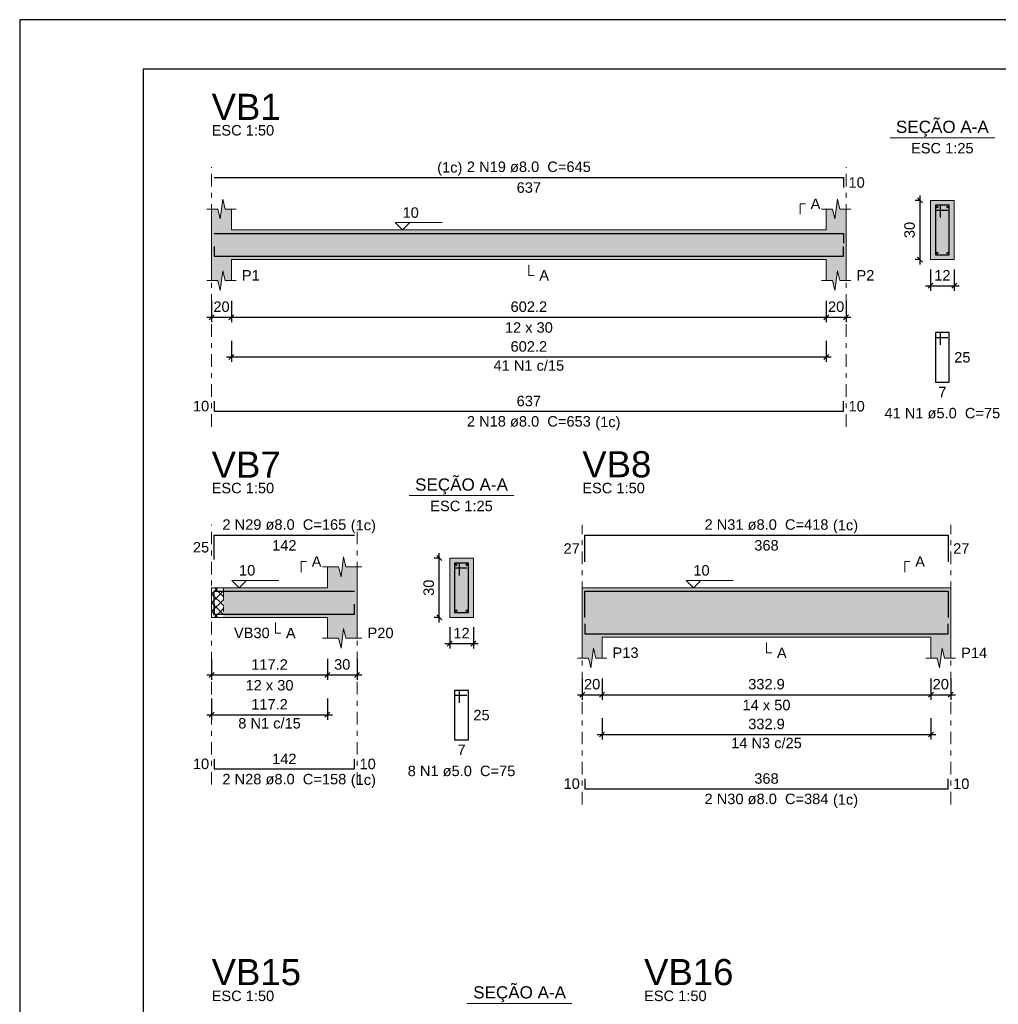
# Model space of a CAD drawing. Header units: millimetres. Extents: x 0 to 119, y 0 to 84.
# Tile 12 of 31: x 0 to 20, y 64 to 84. Entities that reach past the tile are written whole.
import ezdxf

# ---------------------------------------------------------------- set-up
doc = ezdxf.new("R2010")
doc.units = ezdxf.units.MM
doc.header["$MEASUREMENT"] = 0
doc.linetypes.add('DASHDOT', pattern=[2.54, 1.27, -0.635, 0, -0.635])
doc.linetypes.add('NULL', pattern=[0])
doc.layers.get('0').update_dxf_attribs({"lineweight": 18})
for name, color, linetype, lineweight in [('Descrição da armadura', 7, 'Continuous', 0), ('DT-Barras na forma', 2, 'Continuous', 30), ('DT-Barras no corte', 5, 'Continuous', 5), ('DT-Barras rebatidas', 2, 'Continuous', 30), ('DT-Cotas', 9, 'Continuous', 5), ('DT-Forma', 5, 'Continuous', 5), ('DT-Hachura forma vigas', 254, 'Continuous', 5), ('DT-Hachura intersecção vigas', 9, 'Continuous', 5), ('DT-Hachura seção vigas', 254, 'Continuous', 5), ('DT-Pontilhado', 9, 'DASHDOT', 5), ('DT-Textos', 7, 'Continuous', 5), ('DT-Título', 3, 'Continuous', 20), ('Textos armaduras', 7, 'Continuous', 0)]:
    doc.layers.add(name, color=color, linetype=linetype, lineweight=lineweight)
doc.layers.add('SEDUC_MARF', color=1, linetype='Continuous')
doc.layers.add('SEDUC_MARGG', color=7, linetype='Continuous')
doc.styles.add('Arial', font='txt')
doc.dimstyles.new('UM_25.000000', dxfattribs={"dimtxt": 0.18, "dimasz": 0.1, "dimexe": 0.1, "dimexo": 0.2, "dimgap": 0, "dimtad": 1, "dimtih": 1, "dimtoh": 1, "dimdec": 1, "dimlfac": 25, "dimzin": 0, "dimdsep": 46, "dimtxsty": 'Standard', "dimcen": 0.09, "dimdle": 0.1, "dimadec": 1, "dimazin": 2, "dimtfac": 1, "dimtdec": 4, "dimtofl": 0, "dimtmove": 0, "dimatfit": 3, "dimfxl": 1, "dimtolj": 1, "dimarcsym": 0})
doc.dimstyles.new('UM_50.000000', dxfattribs={"dimtxt": 0.18, "dimasz": 0.1, "dimexe": 0.1, "dimexo": 0.2, "dimgap": 0, "dimtad": 1, "dimtih": 1, "dimtoh": 1, "dimdec": 1, "dimlfac": 50, "dimzin": 0, "dimdsep": 46, "dimtxsty": 'Standard', "dimcen": 0.09, "dimdle": 0.1, "dimadec": 1, "dimazin": 2, "dimtfac": 1, "dimtdec": 4, "dimtofl": 0, "dimtmove": 0, "dimatfit": 3, "dimfxl": 1, "dimtolj": 1, "dimarcsym": 0})

# ---------------------------------------------------------------- blocks, each defined once
blk = doc.blocks.new('_Oblique')
at = {"color": 0, "linetype": 'ByBlock', "lineweight": -2}
blk.add_line((-0.5, -0.5), (0.5, 0.5), dxfattribs=at)
blk = doc.blocks.new('*D6')
at = {"layer": 'Defpoints', "color": 0}
for p in [(3.885853, 78.6086), (4.285853, 78.6086), (4.285853, 78.0791)]:
    blk.add_point(p, dxfattribs=at)
at = {"layer": 'DT-Cotas', "color": 0, "lineweight": -2}
for p, q in [((3.885853, 78.4086), (3.885853, 77.9791)), ((4.285853, 78.4086), (4.285853, 77.9791)), ((3.785853, 78.0791), (4.385853, 78.0791))]:
    blk.add_line(p, q, dxfattribs=at)
at = {"layer": 'DT-Cotas', "color": 0, "lineweight": -2, "xscale": 0.1, "yscale": 0.1, "zscale": 0.1, "rotation": 180}
blk.add_blockref('_Oblique', (3.885853, 78.0791), dxfattribs=at)
at = {"layer": 'DT-Cotas', "color": 0, "lineweight": -2, "xscale": 0.1, "yscale": 0.1, "zscale": 0.1}
blk.add_blockref('_Oblique', (4.285853, 78.0791), dxfattribs=at)
at = {"layer": 'DT-Cotas', "color": 7, "insert": (4.085853, 78.2909), "char_height": 0.2118, "attachment_point": 5, "rotation": 0.0057296, "style": 'Arial'}
blk.add_mtext('\\A1;20', dxfattribs=at)
blk = doc.blocks.new('*D7')
at = {"layer": 'Defpoints', "color": 0}
for p in [(4.285853, 78.6086), (16.329253, 78.6086), (16.329253, 78.0791)]:
    blk.add_point(p, dxfattribs=at)
at = {"layer": 'DT-Cotas', "color": 0, "lineweight": -2}
for p, q in [((4.285853, 78.4086), (4.285853, 77.9791)), ((16.329253, 78.4086), (16.329253, 77.9791)), ((4.185853, 78.0791), (16.429253, 78.0791))]:
    blk.add_line(p, q, dxfattribs=at)
at = {"layer": 'DT-Cotas', "color": 0, "lineweight": -2, "xscale": 0.1, "yscale": 0.1, "zscale": 0.1, "rotation": 180}
blk.add_blockref('_Oblique', (4.285853, 78.0791), dxfattribs=at)
at = {"layer": 'DT-Cotas', "color": 0, "lineweight": -2, "xscale": 0.1, "yscale": 0.1, "zscale": 0.1}
blk.add_blockref('_Oblique', (16.329253, 78.0791), dxfattribs=at)
at = {"layer": 'DT-Cotas', "color": 7, "insert": (10.307553, 78.2909), "char_height": 0.2118, "attachment_point": 5, "rotation": 0.0057296, "style": 'Arial'}
blk.add_mtext('\\A1;602.2', dxfattribs=at)
blk = doc.blocks.new('*D8')
at = {"layer": 'Defpoints', "color": 0}
for p in [(16.329253, 78.6086), (16.729253, 78.6086), (16.729253, 78.0791)]:
    blk.add_point(p, dxfattribs=at)
at = {"layer": 'DT-Cotas', "color": 0, "lineweight": -2}
for p, q in [((16.329253, 78.4086), (16.329253, 77.9791)), ((16.729253, 78.4086), (16.729253, 77.9791)), ((16.229253, 78.0791), (16.829253, 78.0791))]:
    blk.add_line(p, q, dxfattribs=at)
at = {"layer": 'DT-Cotas', "color": 0, "lineweight": -2, "xscale": 0.1, "yscale": 0.1, "zscale": 0.1, "rotation": 180}
blk.add_blockref('_Oblique', (16.329253, 78.0791), dxfattribs=at)
at = {"layer": 'DT-Cotas', "color": 0, "lineweight": -2, "xscale": 0.1, "yscale": 0.1, "zscale": 0.1}
blk.add_blockref('_Oblique', (16.729253, 78.0791), dxfattribs=at)
at = {"layer": 'DT-Cotas', "color": 7, "insert": (16.529253, 78.2909), "char_height": 0.2118, "attachment_point": 5, "rotation": 0.0057296, "style": 'Arial'}
blk.add_mtext('\\A1;20', dxfattribs=at)
blk = doc.blocks.new('*D9')
at = {"layer": 'Defpoints', "color": 0}
for p in [(18.227605, 80.444), (18.439405, 80.444), (18.439405, 79.244)]:
    blk.add_point(p, dxfattribs=at)
at = {"layer": 'DT-Cotas', "color": 0, "lineweight": -2}
for p, q in [((18.227605, 79.144), (18.227605, 80.544)), ((18.239405, 80.444), (18.127605, 80.444)), ((18.239405, 79.244), (18.127605, 79.244))]:
    blk.add_line(p, q, dxfattribs=at)
at = {"layer": 'DT-Cotas', "color": 0, "lineweight": -2, "xscale": 0.1, "yscale": 0.1, "zscale": 0.1}
for p, rotation in [((18.227605, 80.444), 90), ((18.227605, 79.244), 270)]:
    blk.add_blockref('_Oblique', p, dxfattribs=dict(at, rotation=rotation))
at = {"layer": 'DT-Cotas', "color": 7, "insert": (18.015805, 79.844), "char_height": 0.2118, "attachment_point": 5, "rotation": 90, "style": 'Arial'}
blk.add_mtext('\\A1;30', dxfattribs=at)
blk = doc.blocks.new('*D10')
at = {"layer": 'Defpoints', "color": 0}
for p in [(18.439405, 79.244), (18.919405, 79.244), (18.919405, 78.7145)]:
    blk.add_point(p, dxfattribs=at)
at = {"layer": 'DT-Cotas', "color": 0, "lineweight": -2}
for p, q in [((18.439405, 79.044), (18.439405, 78.6145)), ((18.919405, 79.044), (18.919405, 78.6145)), ((18.339405, 78.7145), (19.019405, 78.7145))]:
    blk.add_line(p, q, dxfattribs=at)
at = {"layer": 'DT-Cotas', "color": 0, "lineweight": -2, "xscale": 0.1, "yscale": 0.1, "zscale": 0.1, "rotation": 180}
blk.add_blockref('_Oblique', (18.439405, 78.7145), dxfattribs=at)
at = {"layer": 'DT-Cotas', "color": 0, "lineweight": -2, "xscale": 0.1, "yscale": 0.1, "zscale": 0.1}
blk.add_blockref('_Oblique', (18.919405, 78.7145), dxfattribs=at)
at = {"layer": 'DT-Cotas', "color": 7, "insert": (18.679405, 78.9263), "char_height": 0.2118, "attachment_point": 5, "rotation": 0.0057296, "style": 'Arial'}
blk.add_mtext('\\A1;12', dxfattribs=at)
blk = doc.blocks.new('*D11')
at = {"layer": 'Defpoints', "color": 0}
for p in [(4.285853, 77.80376), (16.329253, 77.80376), (16.329253, 77.27426)]:
    blk.add_point(p, dxfattribs=at)
at = {"layer": 'DT-Cotas', "color": 0, "lineweight": -2}
for p, q in [((4.285853, 77.60376), (4.285853, 77.17426)), ((16.329253, 77.60376), (16.329253, 77.17426)), ((4.185853, 77.27426), (16.429253, 77.27426))]:
    blk.add_line(p, q, dxfattribs=at)
at = {"layer": 'DT-Cotas', "color": 0, "lineweight": -2, "xscale": 0.1, "yscale": 0.1, "zscale": 0.1, "rotation": 180}
blk.add_blockref('_Oblique', (4.285853, 77.27426), dxfattribs=at)
at = {"layer": 'DT-Cotas', "color": 0, "lineweight": -2, "xscale": 0.1, "yscale": 0.1, "zscale": 0.1}
blk.add_blockref('_Oblique', (16.329253, 77.27426), dxfattribs=at)
at = {"layer": 'DT-Cotas', "color": 7, "insert": (10.307553, 77.48606), "char_height": 0.2118, "attachment_point": 5, "rotation": 0.0057296, "style": 'Arial'}
blk.add_mtext('\\A1;602.2', dxfattribs=at)
blk = doc.blocks.new('*D51')
at = {"layer": 'Defpoints', "color": 0}
for p in [(3.885853, 71.36826), (6.229853, 71.36826), (6.229853, 70.83876)]:
    blk.add_point(p, dxfattribs=at)
at = {"layer": 'DT-Cotas', "color": 0, "lineweight": -2}
for p, q in [((3.885853, 71.16826), (3.885853, 70.73876)), ((6.229853, 71.16826), (6.229853, 70.73876)), ((3.785853, 70.83876), (6.329853, 70.83876))]:
    blk.add_line(p, q, dxfattribs=at)
at = {"layer": 'DT-Cotas', "color": 0, "lineweight": -2, "xscale": 0.1, "yscale": 0.1, "zscale": 0.1, "rotation": 180}
blk.add_blockref('_Oblique', (3.885853, 70.83876), dxfattribs=at)
at = {"layer": 'DT-Cotas', "color": 0, "lineweight": -2, "xscale": 0.1, "yscale": 0.1, "zscale": 0.1}
blk.add_blockref('_Oblique', (6.229853, 70.83876), dxfattribs=at)
at = {"layer": 'DT-Cotas', "color": 7, "insert": (5.057853, 71.05056), "char_height": 0.2118, "attachment_point": 5, "rotation": 0.0057296, "style": 'Arial'}
blk.add_mtext('\\A1;117.2', dxfattribs=at)
blk = doc.blocks.new('*D52')
at = {"layer": 'Defpoints', "color": 0}
for p in [(6.229853, 71.36826), (6.829853, 71.36826), (6.829853, 70.83876)]:
    blk.add_point(p, dxfattribs=at)
at = {"layer": 'DT-Cotas', "color": 0, "lineweight": -2}
for p, q in [((6.229853, 71.16826), (6.229853, 70.73876)), ((6.829853, 71.16826), (6.829853, 70.73876)), ((6.129853, 70.83876), (6.929853, 70.83876))]:
    blk.add_line(p, q, dxfattribs=at)
at = {"layer": 'DT-Cotas', "color": 0, "lineweight": -2, "xscale": 0.1, "yscale": 0.1, "zscale": 0.1, "rotation": 180}
blk.add_blockref('_Oblique', (6.229853, 70.83876), dxfattribs=at)
at = {"layer": 'DT-Cotas', "color": 0, "lineweight": -2, "xscale": 0.1, "yscale": 0.1, "zscale": 0.1}
blk.add_blockref('_Oblique', (6.829853, 70.83876), dxfattribs=at)
at = {"layer": 'DT-Cotas', "color": 7, "insert": (6.529853, 71.05056), "char_height": 0.2118, "attachment_point": 5, "rotation": 0.0057296, "style": 'Arial'}
blk.add_mtext('\\A1;30', dxfattribs=at)
blk = doc.blocks.new('*D53')
at = {"layer": 'Defpoints', "color": 0}
for p in [(8.493181, 73.20366), (8.704981, 73.20366), (8.704981, 72.00366)]:
    blk.add_point(p, dxfattribs=at)
at = {"layer": 'DT-Cotas', "color": 0, "lineweight": -2}
for p, q in [((8.504981, 73.20366), (8.393181, 73.20366)), ((8.493181, 71.90366), (8.493181, 73.30366)), ((8.504981, 72.00366), (8.393181, 72.00366))]:
    blk.add_line(p, q, dxfattribs=at)
at = {"layer": 'DT-Cotas', "color": 0, "lineweight": -2, "xscale": 0.1, "yscale": 0.1, "zscale": 0.1}
for p, rotation in [((8.493181, 73.20366), 90), ((8.493181, 72.00366), 270)]:
    blk.add_blockref('_Oblique', p, dxfattribs=dict(at, rotation=rotation))
at = {"layer": 'DT-Cotas', "color": 7, "insert": (8.281381, 72.60366), "char_height": 0.2118, "attachment_point": 5, "rotation": 90, "style": 'Arial'}
blk.add_mtext('\\A1;30', dxfattribs=at)
blk = doc.blocks.new('*D54')
at = {"layer": 'Defpoints', "color": 0}
for p in [(8.704981, 72.00366), (9.184981, 72.00366), (9.184981, 71.47416)]:
    blk.add_point(p, dxfattribs=at)
at = {"layer": 'DT-Cotas', "color": 0, "lineweight": -2}
for p, q in [((8.704981, 71.80366), (8.704981, 71.37416)), ((9.184981, 71.80366), (9.184981, 71.37416)), ((8.604981, 71.47416), (9.284981, 71.47416))]:
    blk.add_line(p, q, dxfattribs=at)
at = {"layer": 'DT-Cotas', "color": 0, "lineweight": -2, "xscale": 0.1, "yscale": 0.1, "zscale": 0.1, "rotation": 180}
blk.add_blockref('_Oblique', (8.704981, 71.47416), dxfattribs=at)
at = {"layer": 'DT-Cotas', "color": 0, "lineweight": -2, "xscale": 0.1, "yscale": 0.1, "zscale": 0.1}
blk.add_blockref('_Oblique', (9.184981, 71.47416), dxfattribs=at)
at = {"layer": 'DT-Cotas', "color": 7, "insert": (8.944981, 71.68596), "char_height": 0.2118, "attachment_point": 5, "rotation": 0.0057296, "style": 'Arial'}
blk.add_mtext('\\A1;12', dxfattribs=at)
blk = doc.blocks.new('*D55')
at = {"layer": 'Defpoints', "color": 0}
for p in [(3.885853, 70.56342), (6.229853, 70.56342), (6.229853, 70.03392)]:
    blk.add_point(p, dxfattribs=at)
at = {"layer": 'DT-Cotas', "color": 0, "lineweight": -2}
for p, q in [((3.885853, 70.36342), (3.885853, 69.93392)), ((6.229853, 70.36342), (6.229853, 69.93392)), ((3.785853, 70.03392), (6.329853, 70.03392))]:
    blk.add_line(p, q, dxfattribs=at)
at = {"layer": 'DT-Cotas', "color": 0, "lineweight": -2, "xscale": 0.1, "yscale": 0.1, "zscale": 0.1, "rotation": 180}
blk.add_blockref('_Oblique', (3.885853, 70.03392), dxfattribs=at)
at = {"layer": 'DT-Cotas', "color": 0, "lineweight": -2, "xscale": 0.1, "yscale": 0.1, "zscale": 0.1}
blk.add_blockref('_Oblique', (6.229853, 70.03392), dxfattribs=at)
at = {"layer": 'DT-Cotas', "color": 7, "insert": (5.057853, 70.24572), "char_height": 0.2118, "attachment_point": 5, "rotation": 0.0057296, "style": 'Arial'}
blk.add_mtext('\\A1;117.2', dxfattribs=at)
blk = doc.blocks.new('*D56')
at = {"layer": 'Defpoints', "color": 0}
for p in [(11.389834, 70.96826), (11.789834, 70.96826), (11.789834, 70.43876)]:
    blk.add_point(p, dxfattribs=at)
at = {"layer": 'DT-Cotas', "color": 0, "lineweight": -2}
for p, q in [((11.389834, 70.76826), (11.389834, 70.33876)), ((11.789834, 70.76826), (11.789834, 70.33876)), ((11.289834, 70.43876), (11.889834, 70.43876))]:
    blk.add_line(p, q, dxfattribs=at)
at = {"layer": 'DT-Cotas', "color": 0, "lineweight": -2, "xscale": 0.1, "yscale": 0.1, "zscale": 0.1, "rotation": 180}
blk.add_blockref('_Oblique', (11.389834, 70.43876), dxfattribs=at)
at = {"layer": 'DT-Cotas', "color": 0, "lineweight": -2, "xscale": 0.1, "yscale": 0.1, "zscale": 0.1}
blk.add_blockref('_Oblique', (11.789834, 70.43876), dxfattribs=at)
at = {"layer": 'DT-Cotas', "color": 7, "insert": (11.589834, 70.65056), "char_height": 0.2118, "attachment_point": 5, "rotation": 0.0057296, "style": 'Arial'}
blk.add_mtext('\\A1;20', dxfattribs=at)
blk = doc.blocks.new('*D57')
at = {"layer": 'Defpoints', "color": 0}
for p in [(11.789834, 70.96826), (18.447434, 70.96826), (18.447434, 70.43876)]:
    blk.add_point(p, dxfattribs=at)
at = {"layer": 'DT-Cotas', "color": 0, "lineweight": -2}
for p, q in [((11.789834, 70.76826), (11.789834, 70.33876)), ((18.447434, 70.76826), (18.447434, 70.33876)), ((11.689834, 70.43876), (18.547434, 70.43876))]:
    blk.add_line(p, q, dxfattribs=at)
at = {"layer": 'DT-Cotas', "color": 0, "lineweight": -2, "xscale": 0.1, "yscale": 0.1, "zscale": 0.1, "rotation": 180}
blk.add_blockref('_Oblique', (11.789834, 70.43876), dxfattribs=at)
at = {"layer": 'DT-Cotas', "color": 0, "lineweight": -2, "xscale": 0.1, "yscale": 0.1, "zscale": 0.1}
blk.add_blockref('_Oblique', (18.447434, 70.43876), dxfattribs=at)
at = {"layer": 'DT-Cotas', "color": 7, "insert": (15.118634, 70.65056), "char_height": 0.2118, "attachment_point": 5, "rotation": 0.0057296, "style": 'Arial'}
blk.add_mtext('\\A1;332.9', dxfattribs=at)
blk = doc.blocks.new('*D58')
at = {"layer": 'Defpoints', "color": 0}
for p in [(18.447434, 70.96826), (18.847434, 70.96826), (18.847434, 70.43876)]:
    blk.add_point(p, dxfattribs=at)
at = {"layer": 'DT-Cotas', "color": 0, "lineweight": -2}
for p, q in [((18.447434, 70.76826), (18.447434, 70.33876)), ((18.847434, 70.76826), (18.847434, 70.33876)), ((18.347434, 70.43876), (18.947434, 70.43876))]:
    blk.add_line(p, q, dxfattribs=at)
at = {"layer": 'DT-Cotas', "color": 0, "lineweight": -2, "xscale": 0.1, "yscale": 0.1, "zscale": 0.1, "rotation": 180}
blk.add_blockref('_Oblique', (18.447434, 70.43876), dxfattribs=at)
at = {"layer": 'DT-Cotas', "color": 0, "lineweight": -2, "xscale": 0.1, "yscale": 0.1, "zscale": 0.1}
blk.add_blockref('_Oblique', (18.847434, 70.43876), dxfattribs=at)
at = {"layer": 'DT-Cotas', "color": 7, "insert": (18.647434, 70.65056), "char_height": 0.2118, "attachment_point": 5, "rotation": 0.0057296, "style": 'Arial'}
blk.add_mtext('\\A1;20', dxfattribs=at)
blk = doc.blocks.new('*D61')
at = {"layer": 'Defpoints', "color": 0}
for p in [(11.789834, 70.16342), (18.447434, 70.16342), (18.447434, 69.63392)]:
    blk.add_point(p, dxfattribs=at)
at = {"layer": 'DT-Cotas', "color": 0, "lineweight": -2}
for p, q in [((11.789834, 69.96342), (11.789834, 69.53392)), ((18.447434, 69.96342), (18.447434, 69.53392)), ((11.689834, 69.63392), (18.547434, 69.63392))]:
    blk.add_line(p, q, dxfattribs=at)
at = {"layer": 'DT-Cotas', "color": 0, "lineweight": -2, "xscale": 0.1, "yscale": 0.1, "zscale": 0.1, "rotation": 180}
blk.add_blockref('_Oblique', (11.789834, 69.63392), dxfattribs=at)
at = {"layer": 'DT-Cotas', "color": 0, "lineweight": -2, "xscale": 0.1, "yscale": 0.1, "zscale": 0.1}
blk.add_blockref('_Oblique', (18.447434, 69.63392), dxfattribs=at)
at = {"layer": 'DT-Cotas', "color": 7, "insert": (15.118634, 69.84572), "char_height": 0.2118, "attachment_point": 5, "rotation": 0.0057296, "style": 'Arial'}
blk.add_mtext('\\A1;332.9', dxfattribs=at)

msp = doc.modelspace()

# ---------------------------------------------------------------- hatches: boundary and pattern name
at = {"layer": 'DT-Hachura forma vigas', "linetype": 'Continuous'}
for points in [[(16.7293, 78.8204), (16.7293, 79.244), (16.7293, 79.844), (16.7293, 80.2676), (16.6043, 80.2676), (16.5543, 80.4676), (16.5043, 80.0676), (16.4543, 80.2676), (16.3293, 80.2676), (16.3293, 79.844), (4.2859, 79.844), (4.2859, 80.2676), (4.1609, 80.2676), (4.1109, 80.4676), (4.0609, 80.0676), (4.0109, 80.2676), (3.8859, 80.2676), (3.8859, 79.844), (3.8859, 79.244), (3.8859, 78.8204), (4.0109, 78.8204), (4.0609, 78.6204), (4.1109, 79.0204), (4.1609, 78.8204), (4.2859, 78.8204), (4.2859, 79.244), (16.3293, 79.244), (16.3293, 78.8204), (16.4543, 78.8204), (16.5043, 78.6204), (16.5543, 79.0204), (16.6043, 78.8204), (16.7293, 78.8204)], [(6.8299, 71.5801), (6.8299, 72.0037), (6.8299, 72.6037), (6.8299, 73.0273), (6.6049, 73.0273), (6.5549, 73.2273), (6.5049, 72.8273), (6.4549, 73.0273), (6.2299, 73.0273), (6.2299, 72.6037), (4.1259, 72.6037), (4.1259, 72.0037), (6.2299, 72.0037), (6.2299, 71.5801), (6.4549, 71.5801), (6.5049, 71.3801), (6.5549, 71.7801), (6.6049, 71.5801), (6.8299, 71.5801)], [(18.8474, 71.1801), (18.8474, 71.6037), (18.8474, 72.6037), (18.6474, 72.6037), (11.5898, 72.6037), (11.3898, 72.6037), (11.3898, 71.6037), (11.3898, 71.1801), (11.5148, 71.1801), (11.5648, 70.9801), (11.6148, 71.3801), (11.6648, 71.1801), (11.7898, 71.1801), (11.7898, 71.6037), (18.4474, 71.6037), (18.4474, 71.1801), (18.5724, 71.1801), (18.6224, 70.9801), (18.6724, 71.3801), (18.7224, 71.1801), (18.8474, 71.1801)]]:
    msp.add_hatch(color=254, dxfattribs=at).paths.add_polyline_path(points)
at = {"layer": 'DT-Hachura intersecção vigas', "linetype": 'Continuous'}
h = msp.add_hatch(dxfattribs=at)
h.set_pattern_fill('ANSI37', color=9, style=0)
h.paths.add_polyline_path([(3.8859, 72.0037), (4.1259, 72.0037), (4.1259, 72.6037), (3.8859, 72.6037), (3.8859, 72.0037)])
at = {"layer": 'DT-Hachura seção vigas', "linetype": 'Continuous'}
for points in [[(18.4394, 79.244), (18.4394, 79.244), (18.9194, 79.244), (18.9194, 80.444), (18.4394, 80.444), (18.4394, 79.244)], [(8.705, 72.0037), (8.705, 72.0037), (9.185, 72.0037), (9.185, 73.2037), (8.705, 73.2037), (8.705, 72.0037)]]:
    msp.add_hatch(color=254, dxfattribs=at).paths.add_polyline_path(points)

# ---------------------------------------------------------------- linework, layer by layer
at = {"layer": 'DT-Barras na forma'}
for p, q in [((18.6394, 80.344), (18.5394, 80.344)), ((18.5394, 80.344), (18.5394, 79.344)), ((18.8194, 80.344), (18.5394, 80.344)), ((18.5394, 80.344), (18.5394, 80.244)), ((18.6394, 80.094), (18.6394, 80.344)), ((18.8194, 79.344), (18.8194, 80.344)), ((18.5394, 80.244), (18.7894, 80.244)), ((18.5394, 79.344), (18.8194, 79.344)), ((8.905, 73.1037), (8.805, 73.1037)), ((8.805, 73.1037), (8.805, 72.1037)), ((9.085, 73.1037), (8.805, 73.1037)), ((8.805, 73.1037), (8.805, 73.0037)), ((8.805, 73.0037), (9.055, 73.0037)), ((8.905, 72.8537), (8.905, 73.1037)), ((9.085, 72.1037), (9.085, 73.1037)), ((8.805, 72.1037), (9.085, 72.1037))]:
    msp.add_line(p, q, dxfattribs=at)
for points in [[(3.9359, 79.776), (16.6793, 79.776), (16.6793, 79.576)], [(3.9359, 79.512), (3.9359, 79.312), (16.6793, 79.312), (16.6793, 79.512)], [(3.9359, 72.0457), (3.9359, 72.5357), (6.7799, 72.5357)], [(11.4398, 72.0019), (11.4398, 72.5357), (18.7974, 72.5357), (18.7974, 72.0019)], [(3.9359, 72.2717), (3.9359, 72.0717), (6.7799, 72.0717), (6.7799, 72.2717)], [(11.4398, 71.8717), (11.4398, 71.6717), (18.7974, 71.6717), (18.7974, 71.8717)]]:
    msp.add_lwpolyline(points, dxfattribs=at)
at = {"layer": 'DT-Barras no corte'}
for centre in [(18.5754, 80.308), (18.7834, 80.308), (18.5754, 79.38), (18.7834, 79.38), (8.841, 73.0677), (9.049, 73.0677), (8.841, 72.1397), (9.049, 72.1397)]:
    msp.add_circle(centre, 0.016, dxfattribs=at)
at = {"layer": 'DT-Barras rebatidas'}
for points in [[(3.9359, 80.9056), (16.6793, 80.9056), (16.6793, 80.7056)], [(18.6394, 77.5173), (18.6394, 77.7673), (18.5394, 77.7673), (18.5394, 76.7673), (18.8194, 76.7673), (18.8194, 77.7673), (18.5394, 77.7673), (18.5394, 77.6673), (18.7894, 77.6673)], [(3.9359, 76.3774), (3.9359, 76.1774), (16.6793, 76.1774), (16.6793, 76.3774)], [(3.9359, 73.1753), (3.9359, 73.6653), (6.7799, 73.6653)], [(11.4398, 73.1315), (11.4398, 73.6653), (18.7974, 73.6653), (18.7974, 73.1315)], [(8.905, 70.277), (8.905, 70.527), (8.805, 70.527), (8.805, 69.527), (9.085, 69.527), (9.085, 70.527), (8.805, 70.527), (8.805, 70.427), (9.055, 70.427)], [(3.9359, 69.137), (3.9359, 68.937), (6.7799, 68.937), (6.7799, 69.137)], [(11.4398, 68.737), (11.4398, 68.537), (18.7974, 68.537), (18.7974, 68.737)]]:
    msp.add_lwpolyline(points, dxfattribs=at)
at = {"layer": 'DT-Forma'}
for p, q in [((4.0609, 80.0676), (4.1109, 80.4676)), ((4.1109, 80.4676), (4.1609, 80.2676)), ((16.5043, 80.0676), (16.5543, 80.4676)), ((16.5543, 80.4676), (16.6043, 80.2676)), ((18.9194, 80.444), (18.4394, 80.444)), ((18.4394, 80.444), (18.4394, 79.244)), ((18.9194, 79.244), (18.9194, 80.444)), ((3.7859, 80.2676), (4.0109, 80.2676)), ((3.8859, 79.844), (3.8859, 80.2676)), ((4.0109, 80.2676), (4.0609, 80.0676)), ((4.1609, 80.2676), (4.3859, 80.2676)), ((4.2859, 80.2676), (4.2859, 79.844)), ((16.2293, 80.2676), (16.4543, 80.2676)), ((16.3293, 79.844), (16.3293, 80.2676)), ((16.4543, 80.2676), (16.5043, 80.0676)), ((16.6043, 80.2676), (16.8293, 80.2676)), ((16.7293, 80.2676), (16.7293, 79.844)), ((4.2859, 79.844), (16.3293, 79.844)), ((3.8859, 79.244), (3.8859, 78.8204)), ((4.2859, 78.8204), (4.2859, 79.244)), ((4.2859, 79.244), (16.3293, 79.244)), ((16.3293, 79.244), (16.3293, 78.8204)), ((16.7293, 78.8204), (16.7293, 79.244)), ((18.4394, 79.244), (18.9194, 79.244)), ((4.0609, 78.6204), (4.1109, 79.0204)), ((4.1109, 79.0204), (4.1609, 78.8204)), ((16.5043, 78.6204), (16.5543, 79.0204)), ((16.5543, 79.0204), (16.6043, 78.8204)), ((3.7859, 78.8204), (4.0109, 78.8204)), ((4.0109, 78.8204), (4.0609, 78.6204)), ((4.1609, 78.8204), (4.3859, 78.8204)), ((16.2293, 78.8204), (16.4543, 78.8204)), ((16.4543, 78.8204), (16.5043, 78.6204)), ((16.6043, 78.8204), (16.8293, 78.8204)), ((6.5049, 72.8273), (6.5549, 73.2273)), ((6.5549, 73.2273), (6.6049, 73.0273)), ((9.185, 73.2037), (8.705, 73.2037)), ((8.705, 73.2037), (8.705, 72.0037)), ((9.185, 72.0037), (9.185, 73.2037)), ((6.1299, 73.0273), (6.4549, 73.0273)), ((6.2299, 72.6037), (6.2299, 73.0273)), ((6.4549, 73.0273), (6.5049, 72.8273)), ((6.6049, 73.0273), (6.9299, 73.0273)), ((6.8299, 73.0273), (6.8299, 72.6037)), ((3.8859, 72.6037), (4.1259, 72.6037)), ((4.1259, 72.6037), (6.2299, 72.6037)), ((11.3898, 72.6037), (11.5898, 72.6037)), ((11.5898, 72.6037), (18.6474, 72.6037)), ((18.6474, 72.6037), (18.8474, 72.6037)), ((3.8859, 72.0037), (4.1259, 72.0037)), ((4.1259, 72.0037), (6.2299, 72.0037)), ((6.2299, 72.0037), (6.2299, 71.5801)), ((6.8299, 71.5801), (6.8299, 72.0037)), ((8.705, 72.0037), (9.185, 72.0037)), ((6.5049, 71.3801), (6.5549, 71.7801)), ((6.5549, 71.7801), (6.6049, 71.5801)), ((6.1299, 71.5801), (6.4549, 71.5801)), ((6.4549, 71.5801), (6.5049, 71.3801)), ((6.6049, 71.5801), (6.9299, 71.5801)), ((11.3898, 71.6037), (11.3898, 71.1801)), ((11.7898, 71.1801), (11.7898, 71.6037)), ((11.7898, 71.6037), (18.4474, 71.6037)), ((18.4474, 71.6037), (18.4474, 71.1801)), ((18.8474, 71.1801), (18.8474, 71.6037)), ((11.5648, 70.9801), (11.6148, 71.3801)), ((11.6148, 71.3801), (11.6648, 71.1801)), ((18.6224, 70.9801), (18.6724, 71.3801)), ((18.6724, 71.3801), (18.7224, 71.1801)), ((11.2898, 71.1801), (11.5148, 71.1801)), ((11.5148, 71.1801), (11.5648, 70.9801)), ((11.6648, 71.1801), (11.8898, 71.1801)), ((18.3474, 71.1801), (18.5724, 71.1801)), ((18.5724, 71.1801), (18.6224, 70.9801)), ((18.7224, 71.1801), (18.9474, 71.1801))]:
    msp.add_line(p, q, dxfattribs=at)
at = {"layer": 'DT-Forma', "linetype": 'Continuous'}
for p, q in [((3.8859, 79.244), (3.8859, 79.844)), ((16.7293, 79.844), (16.7293, 79.244)), ((3.8859, 72.0037), (3.8859, 72.6037)), ((6.8299, 72.6037), (6.8299, 72.0037)), ((11.3898, 71.6037), (11.3898, 72.6037)), ((18.8474, 72.6037), (18.8474, 71.6037))]:
    msp.add_line(p, q, dxfattribs=at)
at = {"layer": 'DT-Pontilhado', "ltscale": 0.2}
for p, q in [((3.8859, 75.8597), (3.8859, 81.1174)), ((16.7293, 75.8597), (16.7293, 81.1174)), ((3.8859, 68.6193), (3.8859, 73.8771)), ((6.8299, 68.6193), (6.8299, 73.8771)), ((11.3898, 68.2193), (11.3898, 73.8771)), ((18.8474, 68.2193), (18.8474, 73.8771)), ((4.1259, 72.6037), (4.1259, 72.0037))]:
    msp.add_line(p, q, dxfattribs=at)
at = {"layer": 'DT-Textos'}
for p, q in [((17.6204, 81.7089), (19.7384, 81.7089)), ((7.886, 74.4686), (10.004, 74.4686)), ((9.062, 64.1917), (11.18, 64.1917))]:
    msp.add_line(p, q, dxfattribs=at)
for points in [[(15.7998, 80.1617), (15.7998, 80.3735), (15.9057, 80.3735)], [(7.8989, 79.9923), (7.7506, 79.844), (7.6024, 79.9923), (8.5555, 79.9923)], [(10.3076, 79.1381), (10.3076, 78.9263), (10.4135, 78.9263)], [(5.7004, 72.9214), (5.7004, 73.1332), (5.8063, 73.1332)], [(17.9179, 72.9214), (17.9179, 73.1332), (18.0238, 73.1332)], [(4.5891, 72.7519), (4.4408, 72.6037), (4.2925, 72.7519), (5.2456, 72.7519)], [(13.7871, 72.7519), (13.6389, 72.6037), (13.4906, 72.7519), (14.4437, 72.7519)], [(5.1779, 71.8978), (5.1779, 71.686), (5.2838, 71.686)], [(15.1186, 71.4978), (15.1186, 71.286), (15.2245, 71.286)]]:
    msp.add_lwpolyline(points, dxfattribs=at)
at = {"layer": 'SEDUC_MARF'}
msp.add_lwpolyline([(118.9, 84.1), (0, 84.1), (0, 0), (118.9, 0)], close=True, dxfattribs=at)
at = {"layer": 'SEDUC_MARGG'}
msp.add_lwpolyline([(2.5, 1), (117.9, 1), (117.9, 83.1), (2.5, 83.1), (2.5, 1)], dxfattribs=at)

# ---------------------------------------------------------------- texts
at = {"layer": 'Descrição da armadura', "linetype": 'NULL', "char_height": 0.2118, "attachment_point": 8, "line_spacing_factor": 0.9, "style": 'Arial'}
for s, insert, width in [('2 N19 ø8.0  C=645', (10.308, 81.0119), 4.916973), ('41 N1 c/15', (10.3076, 76.9926), 2.805127), ('2 N18 ø8.0  C=653', (10.308, 75.8599), 4.916973), ('41 N1 ø5.0  C=75', (18.679, 76.0259), 4.594404), ('2 N29 ø8.0  C=165', (5.358, 73.7716), 4.916973), ('2 N31 ø8.0  C=418', (15.119, 73.7716), 4.916973), ('8 N1 c/15', (5.0579, 69.7522), 2.482559), ('14 N3 c/25', (15.1186, 69.3522), 2.805127), ('8 N1 ø5.0  C=75', (8.945, 68.7856), 4.271836), ('2 N28 ø8.0  C=158', (5.358, 68.6196), 4.916973), ('2 N30 ø8.0  C=384', (15.119, 68.2196), 4.916973)]:
    msp.add_mtext(s, dxfattribs=dict(at, insert=insert, width=width))
at = {"layer": 'DT-Textos', "linetype": 'NULL', "line_spacing_factor": 0.798, "style": 'Arial'}
for s, insert, char_height, width, attachment_point in [('SEÇÃO A-A', (18.679, 81.733), 0.2471, 3.812061, 8), ('ESC 1:50', (3.886, 81.7529), 0.2118, 2.482559, 7), ('ESC 1:25', (18.679, 81.3909), 0.2118, 2.482559, 8), ('(1c)', (8.962, 80.942), 0.2118, 0.998857, 9), ('A', (16.012, 80.2679), 0.2118, 0.386855, 7), ('10', (7.751, 80.0879), 0.2118, 0.645137, 7), ('P1', (4.498, 78.8209), 0.2118, 0.709424, 7), ('A', (10.519, 78.8209), 0.2118, 0.386855, 7), ('P2', (16.941, 78.8209), 0.2118, 0.709424, 7), ('12 x 30', (10.308, 77.7619), 0.2118, 1.902559, 8), ('(1c)', (11.653, 75.79), 0.2118, 0.998857, 7), ('ESC 1:50', (3.886, 74.5126), 0.2118, 2.482559, 7), ('SEÇÃO A-A', (8.945, 74.4927), 0.2471, 3.812061, 8), ('ESC 1:50', (11.39, 74.5126), 0.2118, 2.482559, 7), ('ESC 1:25', (8.945, 74.1506), 0.2118, 2.482559, 8), ('(1c)', (6.703, 73.7017), 0.2118, 0.998857, 7), ('(1c)', (16.464, 73.7017), 0.2118, 0.998857, 7), ('A', (5.912, 73.0276), 0.2118, 0.386855, 7), ('A', (18.13, 73.0276), 0.2118, 0.386855, 7), ('10', (4.441, 72.8476), 0.2118, 0.645137, 7), ('10', (13.639, 72.8476), 0.2118, 0.645137, 7), ('VB30', (4.338, 71.5806), 0.2118, 1.418848, 7), ('A', (5.39, 71.5806), 0.2118, 0.386855, 7), ('P20', (7.042, 71.5806), 0.2118, 1.031992, 7), ('P13', (12.002, 71.1806), 0.2118, 1.031992, 7), ('A', (15.33, 71.1806), 0.2118, 0.386855, 7), ('P14', (19.059, 71.1806), 0.2118, 1.031992, 7), ('12 x 30', (5.058, 70.5216), 0.2118, 1.902559, 8), ('14 x 50', (15.119, 70.1216), 0.2118, 1.902559, 8), ('(1c)', (6.703, 68.5497), 0.2118, 0.998857, 7), ('(1c)', (16.464, 68.1497), 0.2118, 0.998857, 7), ('SEÇÃO A-A', (10.121, 64.2158), 0.2471, 3.812061, 8), ('ESC 1:50', (3.886, 64.2357), 0.2118, 2.482559, 7), ('ESC 1:50', (12.6407, 64.2357), 0.2118, 2.482559, 7)]:
    msp.add_mtext(s, dxfattribs=dict(at, insert=insert, char_height=char_height, width=width, attachment_point=attachment_point))
at = {"layer": 'DT-Título', "linetype": 'NULL', "char_height": 0.5295, "attachment_point": 7, "line_spacing_factor": 0.798, "style": 'Arial'}
for s, insert, width in [('VB1', (3.886, 82.0707), 2.797402), ('VB7', (3.886, 74.8304), 2.797402), ('VB8', (11.39, 74.8304), 2.797402), ('VB15', (3.886, 64.5536), 3.620508), ('VB16', (12.6407, 64.5536), 3.620508)]:
    msp.add_mtext(s, dxfattribs=dict(at, insert=insert, width=width))
at = {"layer": 'Textos armaduras', "linetype": 'NULL', "char_height": 0.2118, "line_spacing_factor": 0.9, "style": 'Arial'}
for s, insert, width, attachment_point in [('10', (16.7793, 80.9115), 1.045137, 1), ('637', (10.3076, 80.8083), 1.367705, 2), ('25', (18.9194, 77.3732), 1.045137, 1), ('637', (10.3076, 76.2747), 1.367705, 8), ('7', (18.6794, 76.67), 0.722568, 2), ('10', (3.8359, 76.1715), 1.045137, 9), ('10', (16.7793, 76.3833), 1.045137, 1), ('25', (3.8359, 73.3144), 1.045137, 9), ('142', (5.3579, 73.568), 1.367705, 2), ('27', (11.3398, 73.2925), 1.045137, 9), ('368', (15.1186, 73.568), 1.367705, 2), ('27', (18.8974, 73.5043), 1.045137, 1), ('25', (9.185, 70.1329), 1.045137, 1), ('7', (8.945, 69.4297), 0.722568, 2), ('10', (3.8359, 68.9311), 1.045137, 9), ('142', (5.3579, 69.0343), 1.367705, 8), ('10', (6.8799, 69.1429), 1.045137, 1), ('10', (11.3398, 68.5311), 1.045137, 9), ('368', (15.1186, 68.6343), 1.367705, 8), ('10', (18.8974, 68.7429), 1.045137, 1)]:
    msp.add_mtext(s, dxfattribs=dict(at, insert=insert, width=width, attachment_point=attachment_point))

# ---------------------------------------------------------------- dimensions: what is measured, and where the dimension line sits
at = {"layer": 'DT-Cotas'}
for base, p1, p2, picture, middle in [((18.2276, 80.444), (18.4394, 79.244), (18.4394, 80.444), '*D9', (18.0158, 79.844)), ((8.4932, 73.2037), (8.705, 72.0037), (8.705, 73.2037), '*D53', (8.2814, 72.6037))]:
    dim = msp.add_linear_dim(base=base, p1=p1, p2=p2, angle=90, dimstyle='UM_25.000000', override={"dimtxt": 0.2118, "dimasz": 0.1, "dimexe": 0.1, "dimexo": 0.2, "dimtad": 1, "dimtih": 0, "dimtoh": 0, "dimdec": 1, "dimlfac": 25, "dimzin": 8, "dimtxsty": 'Arial', "dimblk": 'Oblique', "dimblk1": 'Oblique', "dimblk2": 'Oblique', "dimsah": 1, "dimdle": 0.1, "dimse1": 0, "dimse2": 0, "dimclrt": 7, "dimadec": 1, "dimazin": 3, "dimtmove": 2, "dimldrblk": 'Oblique'}, dxfattribs=at)
    dim.commit()
    dim.dimension.update_dxf_attribs({"geometry": picture, "text_midpoint": middle, "dimtype": 160, "text_rotation": 90})
for base, p1, p2, dimstyle, override, picture, middle in [((18.9194, 78.7145), (18.4394, 79.244), (18.9194, 79.244), 'UM_25.000000', {"dimtxt": 0.2118, "dimasz": 0.1, "dimexe": 0.1, "dimexo": 0.2, "dimtad": 1, "dimtih": 0, "dimtoh": 0, "dimdec": 1, "dimlfac": 25, "dimzin": 8, "dimtxsty": 'Arial', "dimblk": 'Oblique', "dimblk1": 'Oblique', "dimblk2": 'Oblique', "dimsah": 1, "dimdle": 0.1, "dimse1": 0, "dimse2": 0, "dimclrt": 7, "dimadec": 1, "dimazin": 3, "dimtmove": 2, "dimldrblk": 'Oblique'}, '*D10', (18.6794, 78.9263)), ((4.2859, 78.0791), (3.8859, 78.6086), (4.2859, 78.6086), 'UM_50.000000', {"dimtxt": 0.2118, "dimasz": 0.1, "dimexe": 0.1, "dimexo": 0.2, "dimtad": 1, "dimtih": 0, "dimtoh": 0, "dimdec": 1, "dimlfac": 50, "dimzin": 8, "dimtxsty": 'Arial', "dimblk": 'Oblique', "dimblk1": 'Oblique', "dimblk2": 'Oblique', "dimsah": 1, "dimdle": 0.1, "dimse1": 0, "dimse2": 0, "dimclrt": 7, "dimadec": 1, "dimazin": 3, "dimtmove": 2, "dimldrblk": 'Oblique'}, '*D6', (4.0859, 78.2909)), ((16.3293, 78.0791), (4.2859, 78.6086), (16.3293, 78.6086), 'UM_50.000000', {"dimtxt": 0.2118, "dimasz": 0.1, "dimexe": 0.1, "dimexo": 0.2, "dimtad": 1, "dimtih": 0, "dimtoh": 0, "dimdec": 1, "dimlfac": 50, "dimzin": 8, "dimtxsty": 'Arial', "dimblk": 'Oblique', "dimblk1": 'Oblique', "dimblk2": 'Oblique', "dimsah": 1, "dimdle": 0.1, "dimse1": 0, "dimse2": 0, "dimclrt": 7, "dimadec": 1, "dimazin": 3, "dimtmove": 2, "dimldrblk": 'Oblique'}, '*D7', (10.3076, 78.2909)), ((16.7293, 78.0791), (16.3293, 78.6086), (16.7293, 78.6086), 'UM_50.000000', {"dimtxt": 0.2118, "dimasz": 0.1, "dimexe": 0.1, "dimexo": 0.2, "dimtad": 1, "dimtih": 0, "dimtoh": 0, "dimdec": 1, "dimlfac": 50, "dimzin": 8, "dimtxsty": 'Arial', "dimblk": 'Oblique', "dimblk1": 'Oblique', "dimblk2": 'Oblique', "dimsah": 1, "dimdle": 0.1, "dimse1": 0, "dimse2": 0, "dimclrt": 7, "dimadec": 1, "dimazin": 3, "dimtmove": 2, "dimldrblk": 'Oblique'}, '*D8', (16.5293, 78.2909)), ((16.3293, 77.2743), (4.2859, 77.8038), (16.3293, 77.8038), 'UM_50.000000', {"dimtxt": 0.2118, "dimasz": 0.1, "dimexe": 0.1, "dimexo": 0.2, "dimtad": 1, "dimtih": 0, "dimtoh": 0, "dimdec": 1, "dimlfac": 50, "dimzin": 8, "dimtxsty": 'Arial', "dimblk": 'Oblique', "dimblk1": 'Oblique', "dimblk2": 'Oblique', "dimsah": 1, "dimdle": 0.1, "dimse1": 0, "dimse2": 0, "dimclrt": 7, "dimadec": 1, "dimazin": 3, "dimtmove": 2, "dimldrblk": 'Oblique'}, '*D11', (10.3076, 77.4861)), ((9.185, 71.4742), (8.705, 72.0037), (9.185, 72.0037), 'UM_25.000000', {"dimtxt": 0.2118, "dimasz": 0.1, "dimexe": 0.1, "dimexo": 0.2, "dimtad": 1, "dimtih": 0, "dimtoh": 0, "dimdec": 1, "dimlfac": 25, "dimzin": 8, "dimtxsty": 'Arial', "dimblk": 'Oblique', "dimblk1": 'Oblique', "dimblk2": 'Oblique', "dimsah": 1, "dimdle": 0.1, "dimse1": 0, "dimse2": 0, "dimclrt": 7, "dimadec": 1, "dimazin": 3, "dimtmove": 2, "dimldrblk": 'Oblique'}, '*D54', (8.945, 71.686)), ((6.2299, 70.8388), (3.8859, 71.3683), (6.2299, 71.3683), 'UM_50.000000', {"dimtxt": 0.2118, "dimasz": 0.1, "dimexe": 0.1, "dimexo": 0.2, "dimtad": 1, "dimtih": 0, "dimtoh": 0, "dimdec": 1, "dimlfac": 50, "dimzin": 8, "dimtxsty": 'Arial', "dimblk": 'Oblique', "dimblk1": 'Oblique', "dimblk2": 'Oblique', "dimsah": 1, "dimdle": 0.1, "dimse1": 0, "dimse2": 0, "dimclrt": 7, "dimadec": 1, "dimazin": 3, "dimtmove": 2, "dimldrblk": 'Oblique'}, '*D51', (5.0579, 71.0506)), ((6.8299, 70.8388), (6.2299, 71.3683), (6.8299, 71.3683), 'UM_50.000000', {"dimtxt": 0.2118, "dimasz": 0.1, "dimexe": 0.1, "dimexo": 0.2, "dimtad": 1, "dimtih": 0, "dimtoh": 0, "dimdec": 1, "dimlfac": 50, "dimzin": 8, "dimtxsty": 'Arial', "dimblk": 'Oblique', "dimblk1": 'Oblique', "dimblk2": 'Oblique', "dimsah": 1, "dimdle": 0.1, "dimse1": 0, "dimse2": 0, "dimclrt": 7, "dimadec": 1, "dimazin": 3, "dimtmove": 2, "dimldrblk": 'Oblique'}, '*D52', (6.5299, 71.0506)), ((11.7898, 70.4388), (11.3898, 70.9683), (11.7898, 70.9683), 'UM_50.000000', {"dimtxt": 0.2118, "dimasz": 0.1, "dimexe": 0.1, "dimexo": 0.2, "dimtad": 1, "dimtih": 0, "dimtoh": 0, "dimdec": 1, "dimlfac": 50, "dimzin": 8, "dimtxsty": 'Arial', "dimblk": 'Oblique', "dimblk1": 'Oblique', "dimblk2": 'Oblique', "dimsah": 1, "dimdle": 0.1, "dimse1": 0, "dimse2": 0, "dimclrt": 7, "dimadec": 1, "dimazin": 3, "dimtmove": 2, "dimldrblk": 'Oblique'}, '*D56', (11.5898, 70.6506)), ((18.4474, 70.4388), (11.7898, 70.9683), (18.4474, 70.9683), 'UM_50.000000', {"dimtxt": 0.2118, "dimasz": 0.1, "dimexe": 0.1, "dimexo": 0.2, "dimtad": 1, "dimtih": 0, "dimtoh": 0, "dimdec": 1, "dimlfac": 50, "dimzin": 8, "dimtxsty": 'Arial', "dimblk": 'Oblique', "dimblk1": 'Oblique', "dimblk2": 'Oblique', "dimsah": 1, "dimdle": 0.1, "dimse1": 0, "dimse2": 0, "dimclrt": 7, "dimadec": 1, "dimazin": 3, "dimtmove": 2, "dimldrblk": 'Oblique'}, '*D57', (15.1186, 70.6506)), ((18.8474, 70.4388), (18.4474, 70.9683), (18.8474, 70.9683), 'UM_50.000000', {"dimtxt": 0.2118, "dimasz": 0.1, "dimexe": 0.1, "dimexo": 0.2, "dimtad": 1, "dimtih": 0, "dimtoh": 0, "dimdec": 1, "dimlfac": 50, "dimzin": 8, "dimtxsty": 'Arial', "dimblk": 'Oblique', "dimblk1": 'Oblique', "dimblk2": 'Oblique', "dimsah": 1, "dimdle": 0.1, "dimse1": 0, "dimse2": 0, "dimclrt": 7, "dimadec": 1, "dimazin": 3, "dimtmove": 2, "dimldrblk": 'Oblique'}, '*D58', (18.6474, 70.6506)), ((6.2299, 70.0339), (3.8859, 70.5634), (6.2299, 70.5634), 'UM_50.000000', {"dimtxt": 0.2118, "dimasz": 0.1, "dimexe": 0.1, "dimexo": 0.2, "dimtad": 1, "dimtih": 0, "dimtoh": 0, "dimdec": 1, "dimlfac": 50, "dimzin": 8, "dimtxsty": 'Arial', "dimblk": 'Oblique', "dimblk1": 'Oblique', "dimblk2": 'Oblique', "dimsah": 1, "dimdle": 0.1, "dimse1": 0, "dimse2": 0, "dimclrt": 7, "dimadec": 1, "dimazin": 3, "dimtmove": 2, "dimldrblk": 'Oblique'}, '*D55', (5.0579, 70.2457)), ((18.4474, 69.6339), (11.7898, 70.1634), (18.4474, 70.1634), 'UM_50.000000', {"dimtxt": 0.2118, "dimasz": 0.1, "dimexe": 0.1, "dimexo": 0.2, "dimtad": 1, "dimtih": 0, "dimtoh": 0, "dimdec": 1, "dimlfac": 50, "dimzin": 8, "dimtxsty": 'Arial', "dimblk": 'Oblique', "dimblk1": 'Oblique', "dimblk2": 'Oblique', "dimsah": 1, "dimdle": 0.1, "dimse1": 0, "dimse2": 0, "dimclrt": 7, "dimadec": 1, "dimazin": 3, "dimtmove": 2, "dimldrblk": 'Oblique'}, '*D61', (15.1186, 69.8457))]:
    dim = msp.add_linear_dim(base=base, p1=p1, p2=p2, dimstyle=dimstyle, override=override, dxfattribs=at)
    dim.commit()
    dim.dimension.update_dxf_attribs({"geometry": picture, "text_midpoint": middle, "dimtype": 160, "text_rotation": 0.00573})

doc.saveas('drawing.dxf')
